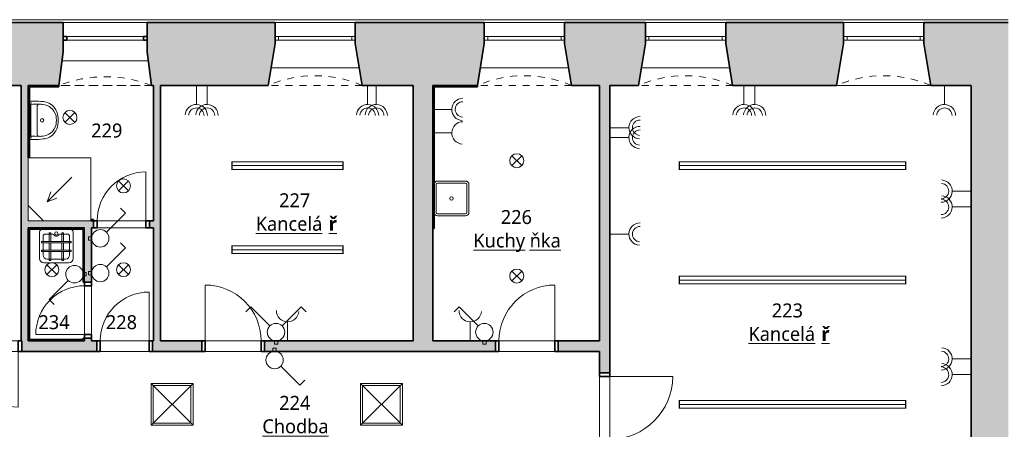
# Model space of a CAD drawing. Header units: metres. Extents: x -0.2 to 46.8, y -4.9 to 28.
# Tile 14 of 15: x 25.6 to 39.7, y 8.9 to 14.8. Entities that reach past the tile are written whole.
import ezdxf

# ---------------------------------------------------------------- set-up
doc = ezdxf.new("R2010")
doc.units = ezdxf.units.M
doc.linetypes.add('AV - Cerch_ 1 tecka 4mm', pattern=[0.006, 0.004, -0.001, 0, -0.001])
doc.layers.add('AV-MISTNOSTI', color=5, linetype='Continuous', lineweight=5, true_color=0x0000ff)
doc.layers.add('AV-TEXTY', color=5, linetype='Continuous', lineweight=13, true_color=0x0000ff)
for name, color, linetype, lineweight in [('AV-SRAFY', 7, 'Continuous', 35), ('AV-STAVBA', 7, 'Continuous', 18), ('AV-VYBAVENI', 7, 'Continuous', 18)]:
    doc.layers.add(name, color=color, linetype=linetype, lineweight=lineweight)
doc.styles.add('Trebuchet MS_B', font='trebuc.ttf', dxfattribs={"height": 0.2})

# ---------------------------------------------------------------- blocks, each defined once
blk = doc.blocks.new('DO_1-P_Ocel_ - 900x1970_150-987210-2NP')
at = {"layer": 'AV-STAVBA', "color": 254, "true_color": 0xcccccc}
for p, q in [((-0.45, 0.975), (-0.45, 0.075)), ((-0.45, 0.075), (0.45, 0.075)), ((-0.45, -0.075), (0.45, -0.075))]:
    blk.add_line(p, q, dxfattribs=at)
at = {"layer": 'AV-STAVBA', "color": 254, "linetype": 'AV - Cerch_ 1 tecka 4mm', "true_color": 0xcccccc}
for p, q in [((-0.5, 0.075), (0.5, 0.075)), ((-0.45, 0.075), (0.45, 0.075)), ((-0.5, -0.075), (0.5, -0.075)), ((-0.45, -0.075), (0.45, -0.075))]:
    blk.add_line(p, q, dxfattribs=at)
at = {"layer": 'AV-STAVBA', "color": 254, "lineweight": 35, "true_color": 0xcccccc}
for p, q in [((-0.45, 0.075), (-0.5, 0.075)), ((-0.5, 0.075), (-0.5, -0.075)), ((-0.45, -0.075), (-0.45, 0.075)), ((0.5, 0.075), (0.45, 0.075)), ((0.45, 0.075), (0.45, -0.075)), ((0.5, -0.075), (0.5, 0.075)), ((-0.5, -0.075), (-0.45, -0.075)), ((0.45, -0.075), (0.5, -0.075))]:
    blk.add_line(p, q, dxfattribs=at)
at = {"layer": 'AV-STAVBA', "color": 254, "true_color": 0xcccccc}
blk.add_arc((-0.45, 0.075), 0.9, 0, 90, dxfattribs=at)
blk = doc.blocks.new('DO_1-L_Ocel_ - 800x1970_150-925843-2NP')
at = {"layer": 'AV-STAVBA', "color": 254, "true_color": 0xcccccc}
for p, q in [((0.4, 0.875), (0.4, 0.075)), ((-0.4, 0.075), (0.4, 0.075)), ((-0.4, -0.075), (0.4, -0.075))]:
    blk.add_line(p, q, dxfattribs=at)
at = {"layer": 'AV-STAVBA', "color": 254, "linetype": 'AV - Cerch_ 1 tecka 4mm', "true_color": 0xcccccc}
for p, q in [((-0.45, 0.075), (0.45, 0.075)), ((-0.4, 0.075), (0.4, 0.075)), ((-0.45, -0.075), (0.45, -0.075)), ((-0.4, -0.075), (0.4, -0.075))]:
    blk.add_line(p, q, dxfattribs=at)
at = {"layer": 'AV-STAVBA', "color": 254, "lineweight": 35, "true_color": 0xcccccc}
for p, q in [((-0.4, 0.075), (-0.45, 0.075)), ((-0.45, 0.075), (-0.45, -0.075)), ((-0.4, -0.075), (-0.4, 0.075)), ((0.45, 0.075), (0.4, 0.075)), ((0.4, 0.075), (0.4, -0.075)), ((0.45, -0.075), (0.45, 0.075)), ((-0.45, -0.075), (-0.4, -0.075)), ((0.4, -0.075), (0.45, -0.075))]:
    blk.add_line(p, q, dxfattribs=at)
at = {"layer": 'AV-STAVBA', "color": 254, "true_color": 0xcccccc}
blk.add_arc((0.4, 0.075), 0.8, 90, 180, dxfattribs=at)
blk = doc.blocks.new('DO_1-L_Ocel_ - 700x1970_150-958473-2NP')
at = {"layer": 'AV-STAVBA', "color": 254, "true_color": 0xcccccc}
for p, q in [((0.35, 0.775), (0.35, 0.075)), ((-0.35, 0.075), (0.35, 0.075)), ((-0.35, -0.075), (0.35, -0.075))]:
    blk.add_line(p, q, dxfattribs=at)
at = {"layer": 'AV-STAVBA', "color": 254, "linetype": 'AV - Cerch_ 1 tecka 4mm', "true_color": 0xcccccc}
for p, q in [((-0.4, 0.075), (0.4, 0.075)), ((-0.35, 0.075), (0.35, 0.075)), ((-0.4, -0.075), (0.4, -0.075)), ((-0.35, -0.075), (0.35, -0.075))]:
    blk.add_line(p, q, dxfattribs=at)
at = {"layer": 'AV-STAVBA', "color": 254, "lineweight": 35, "true_color": 0xcccccc}
for p, q in [((-0.35, 0.075), (-0.4, 0.075)), ((-0.4, 0.075), (-0.4, -0.075)), ((-0.35, -0.075), (-0.35, 0.075)), ((0.4, 0.075), (0.35, 0.075)), ((0.35, 0.075), (0.35, -0.075)), ((0.4, -0.075), (0.4, 0.075)), ((-0.4, -0.075), (-0.35, -0.075)), ((0.35, -0.075), (0.4, -0.075))]:
    blk.add_line(p, q, dxfattribs=at)
at = {"layer": 'AV-STAVBA', "color": 254, "true_color": 0xcccccc}
blk.add_arc((0.35, 0.075), 0.7, 90, 180, dxfattribs=at)
blk = doc.blocks.new('DO_1-L_Ocel_ - 700x1970_100-947950-2NP')
at = {"layer": 'AV-STAVBA', "color": 254, "true_color": 0xcccccc}
for p, q in [((0.35, 0.75), (0.35, 0.05)), ((-0.35, 0.05), (0.35, 0.05)), ((-0.35, -0.05), (0.35, -0.05))]:
    blk.add_line(p, q, dxfattribs=at)
at = {"layer": 'AV-STAVBA', "color": 254, "linetype": 'AV - Cerch_ 1 tecka 4mm', "true_color": 0xcccccc}
for p, q in [((-0.4, 0.05), (0.4, 0.05)), ((-0.35, 0.05), (0.35, 0.05)), ((-0.4, -0.05), (0.4, -0.05)), ((-0.35, -0.05), (0.35, -0.05))]:
    blk.add_line(p, q, dxfattribs=at)
at = {"layer": 'AV-STAVBA', "color": 254, "lineweight": 35, "true_color": 0xcccccc}
for p, q in [((-0.35, 0.05), (-0.4, 0.05)), ((-0.4, 0.05), (-0.4, -0.05)), ((-0.35, -0.05), (-0.35, 0.05)), ((0.4, 0.05), (0.35, 0.05)), ((0.35, 0.05), (0.35, -0.05)), ((0.4, -0.05), (0.4, 0.05)), ((-0.4, -0.05), (-0.35, -0.05)), ((0.35, -0.05), (0.4, -0.05))]:
    blk.add_line(p, q, dxfattribs=at)
at = {"layer": 'AV-STAVBA', "color": 254, "true_color": 0xcccccc}
blk.add_arc((0.35, 0.05), 0.7, 90, 180, dxfattribs=at)
blk = doc.blocks.new('DO_1-P_Ocel_ - 700x1970_100-947632-2NP')
at = {"layer": 'AV-STAVBA', "color": 254, "true_color": 0xcccccc}
for p, q in [((-0.35, 0.75), (-0.35, 0.05)), ((-0.35, 0.05), (0.35, 0.05)), ((-0.35, -0.05), (0.35, -0.05))]:
    blk.add_line(p, q, dxfattribs=at)
at = {"layer": 'AV-STAVBA', "color": 254, "linetype": 'AV - Cerch_ 1 tecka 4mm', "true_color": 0xcccccc}
for p, q in [((-0.4, 0.05), (0.4, 0.05)), ((-0.35, 0.05), (0.35, 0.05)), ((-0.4, -0.05), (0.4, -0.05)), ((-0.35, -0.05), (0.35, -0.05))]:
    blk.add_line(p, q, dxfattribs=at)
at = {"layer": 'AV-STAVBA', "color": 254, "lineweight": 35, "true_color": 0xcccccc}
for p, q in [((-0.35, 0.05), (-0.4, 0.05)), ((-0.4, 0.05), (-0.4, -0.05)), ((-0.35, -0.05), (-0.35, 0.05)), ((0.4, 0.05), (0.35, 0.05)), ((0.35, 0.05), (0.35, -0.05)), ((0.4, -0.05), (0.4, 0.05)), ((-0.4, -0.05), (-0.35, -0.05)), ((0.35, -0.05), (0.4, -0.05))]:
    blk.add_line(p, q, dxfattribs=at)
at = {"layer": 'AV-STAVBA', "color": 254, "true_color": 0xcccccc}
blk.add_arc((-0.35, 0.05), 0.7, 0, 90, dxfattribs=at)
blk = doc.blocks.new('DO_1-P_Ocel_ - 800x1970_150-917843-2NP')
at = {"layer": 'AV-STAVBA', "color": 254, "true_color": 0xcccccc}
for p, q in [((-0.4, 0.875), (-0.4, 0.075)), ((-0.4, 0.075), (0.4, 0.075)), ((-0.4, -0.075), (0.4, -0.075))]:
    blk.add_line(p, q, dxfattribs=at)
at = {"layer": 'AV-STAVBA', "color": 254, "linetype": 'AV - Cerch_ 1 tecka 4mm', "true_color": 0xcccccc}
for p, q in [((-0.45, 0.075), (0.45, 0.075)), ((-0.4, 0.075), (0.4, 0.075)), ((-0.45, -0.075), (0.45, -0.075)), ((-0.4, -0.075), (0.4, -0.075))]:
    blk.add_line(p, q, dxfattribs=at)
at = {"layer": 'AV-STAVBA', "color": 254, "lineweight": 35, "true_color": 0xcccccc}
for p, q in [((-0.4, 0.075), (-0.45, 0.075)), ((-0.45, 0.075), (-0.45, -0.075)), ((-0.4, -0.075), (-0.4, 0.075)), ((0.45, 0.075), (0.4, 0.075)), ((0.4, 0.075), (0.4, -0.075)), ((0.45, -0.075), (0.45, 0.075)), ((-0.45, -0.075), (-0.4, -0.075)), ((0.4, -0.075), (0.45, -0.075))]:
    blk.add_line(p, q, dxfattribs=at)
at = {"layer": 'AV-STAVBA', "color": 254, "true_color": 0xcccccc}
for start, end in [(51.6776, 90), (0, 35.1885)]:
    blk.add_arc((-0.4, 0.075), 0.8, start, end, dxfattribs=at)
blk = doc.blocks.new('DO_1-P_Ocel_ - 800x1970_150-V2-2NP')
at = {"layer": 'AV-STAVBA', "color": 254, "true_color": 0xcccccc}
for p, q in [((-0.4, 0.875), (-0.4, 0.075)), ((-0.4, 0.075), (0.4, 0.075)), ((-0.4, -0.075), (0.4, -0.075))]:
    blk.add_line(p, q, dxfattribs=at)
at = {"layer": 'AV-STAVBA', "color": 254, "linetype": 'AV - Cerch_ 1 tecka 4mm', "true_color": 0xcccccc}
for p, q in [((-0.45, 0.075), (0.45, 0.075)), ((-0.4, 0.075), (0.4, 0.075)), ((-0.45, -0.075), (0.45, -0.075)), ((-0.4, -0.075), (0.4, -0.075))]:
    blk.add_line(p, q, dxfattribs=at)
at = {"layer": 'AV-STAVBA', "color": 254, "lineweight": 35, "true_color": 0xcccccc}
for p, q in [((-0.4, 0.075), (-0.45, 0.075)), ((-0.45, 0.075), (-0.45, -0.075)), ((-0.4, -0.075), (-0.4, 0.075)), ((0.45, 0.075), (0.4, 0.075)), ((0.4, 0.075), (0.4, -0.075)), ((0.45, -0.075), (0.45, 0.075)), ((-0.45, -0.075), (-0.4, -0.075)), ((0.4, -0.075), (0.45, -0.075))]:
    blk.add_line(p, q, dxfattribs=at)
at = {"layer": 'AV-STAVBA', "color": 254, "true_color": 0xcccccc}
blk.add_arc((-0.4, 0.075), 0.8, 0, 90, dxfattribs=at)
blk = doc.blocks.new('WI_2-2_bez středního sloupku_s příčlemi - 1150x2400-1162495-2NP')
at = {"layer": 'AV-STAVBA', "color": 254, "true_color": 0xcccccc}
for p, q in [((-0.575, 0.2), (-0.575, 0.25)), ((-0.575, 0.25), (0.575, 0.25)), ((-0.575, 0.2), (0.575, 0.2)), ((-0.525, 0.2), (-0.525, 0.25)), ((0.525, 0.2), (0.525, 0.25)), ((0.575, 0.2), (0.575, 0.25))]:
    blk.add_line(p, q, dxfattribs=at)
blk = doc.blocks.new('GM_Nika_zkosené ostění - v900-1163113-2NP')
at = {"layer": 'AV-STAVBA', "color": 254, "linetype": 'AV - Cerch_ 1 tecka 4mm', "lineweight": 13, "true_color": 0xcccccc}
blk.add_line((-0.55, 0.45), (0.8, 0.45), dxfattribs=at)
blk = doc.blocks.new('GM_Nika se zkoseným ostěním a klenutým nadpražím - 1150x2500_600-1162731-2NP')
at = {"layer": 'AV-STAVBA', "color": 254, "linetype": 'AV - Cerch_ 1 tecka 4mm', "lineweight": 13, "true_color": 0xcccccc}
for p, q in [((0.575, 0.45), (-0.575, 0.45)), ((0.675, -0.45), (-0.675, -0.45))]:
    blk.add_line(p, q, dxfattribs=at)
blk.add_arc((0, -2.014), 1.703, 66.651, 113.349, dxfattribs=at)
blk = doc.blocks.new('WI_2_bez středního sloupku_s příčlí - 1150x1200-1170536-2NP')
at = {"layer": 'AV-STAVBA', "color": 254, "linetype": 'AV - Cerch_ 1 tecka 4mm', "lineweight": 13, "true_color": 0xcccccc}
for p, q in [((1.73, 0.45), (0.53, 0.45)), ((1.73, -0.45), (0.53, -0.45))]:
    blk.add_line(p, q, dxfattribs=at)
at = {"layer": 'AV-STAVBA', "color": 254, "lineweight": 35, "true_color": 0xcccccc}
for p, q in [((0.53, -0.25), (0.53, -0.2)), ((0.53, -0.2), (0.58, -0.2)), ((0.58, -0.25), (0.53, -0.25)), ((0.58, -0.2), (0.58, -0.25)), ((1.68, -0.25), (1.68, -0.2)), ((1.68, -0.2), (1.73, -0.2)), ((1.73, -0.25), (1.68, -0.25)), ((1.73, -0.2), (1.73, -0.25))]:
    blk.add_line(p, q, dxfattribs=at)
at = {"layer": 'AV-STAVBA', "color": 254, "true_color": 0xcccccc}
for p, q in [((0.53, -0.2), (0.53, -0.25)), ((0.53, -0.2), (1.73, -0.2)), ((0.53, -0.25), (1.73, -0.25)), ((1.68, -0.2), (0.58, -0.2)), ((0.58, -0.2), (0.58, -0.25)), ((0.58, -0.25), (1.68, -0.25)), ((1.68, -0.2), (1.68, -0.25)), ((1.73, -0.2), (1.73, -0.25))]:
    blk.add_line(p, q, dxfattribs=at)
blk = doc.blocks.new('GM_Nika se zkoseným ostěním a klenutým nadpražím - 1200x1320_480-1170710-2NP')
at = {"layer": 'AV-STAVBA', "color": 254, "linetype": 'AV - Cerch_ 1 tecka 4mm', "lineweight": 13, "true_color": 0xcccccc}
for p, q in [((0.6, 0.45), (-0.6, 0.45)), ((0.665, -0.45), (-0.665, -0.45))]:
    blk.add_line(p, q, dxfattribs=at)
blk.add_arc((0, -2.176), 1.85, 68.933, 111.067, dxfattribs=at)
blk = doc.blocks.new('GM_Nika_zkosené ostění - v2120-1171532-2NP')
at = {"layer": 'AV-STAVBA', "color": 254, "linetype": 'AV - Cerch_ 1 tecka 4mm', "lineweight": 13, "true_color": 0xcccccc}
blk.add_line((-0.54, 0.45), (0.79, 0.45), dxfattribs=at)
blk = doc.blocks.new('Koncepční Výlevka - 480x480-1479807-2NP')
at = {"layer": 'AV-VYBAVENI', "color": 254, "true_color": 0xcccccc}
for p, q in [((-0.115, 0.05), (-0.115, 0.43)), ((-0.055, 0.49), (0.305, 0.49)), ((-0.005, 0.44), (0.255, 0.44)), ((0.021, 0.459), (0.044, 0.459)), ((0.021, 0.33), (0.021, 0.459)), ((0.044, 0.459), (0.044, 0.33)), ((0.204, 0.459), (0.227, 0.459)), ((0.204, 0.33), (0.204, 0.459)), ((0.227, 0.459), (0.227, 0.33)), ((0.365, 0.43), (0.365, 0.05)), ((-0.087, 0.33), (0.337, 0.33)), ((-0.087, 0.309), (-0.087, 0.33)), ((0.337, 0.309), (-0.087, 0.309)), ((-0.065, 0.11), (-0.065, 0.38)), ((0.021, 0.206), (0.021, 0.309)), ((0.044, 0.309), (0.044, 0.206)), ((0.204, 0.206), (0.204, 0.309)), ((0.227, 0.309), (0.227, 0.206)), ((0.315, 0.38), (0.315, 0.206)), ((0.337, 0.33), (0.337, 0.309)), ((-0.087, 0.206), (0.337, 0.206)), ((-0.087, 0.185), (-0.087, 0.206)), ((0.337, 0.185), (-0.087, 0.185)), ((0.021, 0.06), (0.021, 0.185)), ((0.044, 0.185), (0.044, 0.06)), ((0.204, 0.06), (0.204, 0.185)), ((0.227, 0.185), (0.227, 0.06)), ((0.315, 0.185), (0.315, 0.11)), ((0.337, 0.206), (0.337, 0.185)), ((-0.035, 0.08), (0.075, 0.08)), ((0.044, 0.06), (0.021, 0.06)), ((0.075, 0.08), (0.085, 0.086)), ((0.165, 0.086), (0.175, 0.08)), ((0.175, 0.08), (0.285, 0.08)), ((0.227, 0.06), (0.204, 0.06))]:
    blk.add_line(p, q, dxfattribs=at)
blk.add_circle((0.125, 0.071), 0.0234, dxfattribs=at)
for centre, radius, start, end in [((-0.055, 0.43), 0.06, 90, 179.8089), ((-0.005, 0.38), 0.06, 90, 179.8704), ((0.255, 0.38), 0.06, 0.0969, 89.8146), ((0.305, 0.43), 0.06, 0, 89.814), ((-0.075, 0.05), 0.04, 180, 270), ((-0.035, 0.11), 0.03, 180, 270.0785), ((0.125, 0.066), 0.0453, 26.8261, 153.1739), ((0.285, 0.11), 0.03, 270, 0.1474), ((0.325, 0.05), 0.04, 270, 0.2341)]:
    blk.add_arc(centre, radius, start, end, dxfattribs=at)
blk = doc.blocks.new('PF_Koncepční sprchový kout - vpusť rohová-1490966-2NP')
at = {"layer": 'AV-VYBAVENI', "color": 254, "true_color": 0xcccccc}
for p, q in [((-0.405, 0), (-0.405, -0.9)), ((0.495, -0.9), (0.495, 0)), ((0.495, 0), (-0.405, 0)), ((0.495, -0.22), (0.275, 0)), ((0.221, -0.273), (-0.132, -0.627)), ((0.221, -0.273), (0.081, -0.325)), ((0.221, -0.273), (0.17, -0.414)), ((-0.405, -0.9), (0.495, -0.9))]:
    blk.add_line(p, q, dxfattribs=at)
blk = doc.blocks.new('Koncepční umyvadlo - 550x400-1470811-2NP')
at = {"layer": 'AV-VYBAVENI', "color": 254, "true_color": 0xcccccc}
for p, q in [((-0.15, 0.07), (-0.15, 0.01)), ((-0.13, 0.034), (-0.103, 0.03)), ((-0.103, 0.03), (0.353, 0.03)), ((-0.075, 0.12), (0.125, 0.12)), ((0.125, 0.12), (0.325, 0.12)), ((0.353, 0.03), (0.38, 0.034)), ((0.4, 0.01), (0.4, 0.07))]:
    blk.add_line(p, q, dxfattribs=at)
blk.add_circle((0.125, 0.191), 0.025, dxfattribs=at)
for centre, radius, start, end in [((0.086, 0.187), 0.23, 126.9872, 174.6397), ((0.114, 0.182), 0.216, 143.7612, 174.2094), ((0.111, 0.183), 0.213, 102.9464, 143.5152), ((0.087, 0.189), 0.229, 95.9722, 127.4241), ((0.125, 0.021), 0.401, 81.122, 98.878), ((0.125, -0.005), 0.401, 81.122, 98.878), ((0.163, 0.189), 0.229, 52.5759, 84.0278), ((0.139, 0.183), 0.213, 36.4848, 77.0536), ((0.164, 0.187), 0.23, 5.3603, 53.0128), ((0.136, 0.182), 0.216, 5.7906, 36.2388), ((1.373, 0.063), 1.523, 174.4928, 179.7382), ((0.092, 0.162), 0.197, 167.8887, 183.5287), ((-0.075, 0.15), 0.03, 180, 270), ((1.218, 0.115), 1.323, 178.4771, 183.6753), ((0.325, 0.15), 0.03, 270, 360), ((0.158, 0.162), 0.197, 356.4713, 12.1113), ((-0.966, 0.115), 1.321, 356.3208, 1.5269), ((-1.123, 0.063), 1.523, 0.2618, 5.5072)]:
    blk.add_arc(centre, radius, start, end, dxfattribs=at)
blk = doc.blocks.new('Koncepční dřez - Dřez-V3-2NP')
at = {"layer": 'AV-VYBAVENI', "color": 254, "true_color": 0xcccccc}
for p, q in [((-0.22, 0.2), (-0.22, -0.2)), ((-0.2, 0.25), (0.2, 0.25)), ((0.2, 0.22), (-0.2, 0.22)), ((0.22, -0.2), (0.22, 0.2)), ((0.25, 0.2), (0.25, -0.2)), ((-0.2, -0.22), (0.2, -0.22)), ((-0.2, -0.25), (0.2, -0.25))]:
    blk.add_line(p, q, dxfattribs=at)
blk.add_circle((0, 0), 0.025, dxfattribs=at)
for centre, radius, start, end in [((-0.2, 0.2), 0.05, 90, 180), ((-0.2, 0.2), 0.02, 90, 180), ((0.2, 0.2), 0.05, 360, 90), ((0.2, 0.2), 0.02, 360, 90), ((-0.2, -0.2), 0.05, 180, 270), ((-0.2, -0.2), 0.02, 180, 270), ((0.2, -0.2), 0.02, 270, 360), ((0.2, -0.2), 0.05, 270, 360)]:
    blk.add_arc(centre, radius, start, end, dxfattribs=at)
blk = doc.blocks.new('Řísma 2NP_ vnitroblok - Řísma 2NP_ vnitroblok-1646675-2NP')
at = {"layer": 'AV-STAVBA', "color": 254, "true_color": 0xcccccc}
blk.add_line((25.235, 14.789), (39.765, 14.789), dxfattribs=at)
blk = doc.blocks.new('D0089 - 1514 - OÚPSŘ_Benešova_rvt-1-2NP')
at = {"layer": 'AV-SRAFY', "lineweight": 5, "true_color": 0xcccccc}
h = blk.add_hatch(color=254, dxfattribs=at)
h.paths.add_polyline_path([(31.515, 13.848), (32.155, 13.848), (32.255, 14.448), (32.255, 14.748), (30.405, 14.748), (30.405, 14.448), (30.505, 13.848), (31.235, 13.848)])
h.paths.add_polyline_path([(24.985, 13.848), (25.715, 13.848), (25.715, 14.748), (24.845, 14.748), (24.845, 13.848)])
h.paths.add_polyline_path([(39.235, 13.848), (39.235, 14.748), (38.555, 14.748), (38.555, 14.448), (38.655, 13.848)])
h.paths.add_polyline_path([(34.055, 13.848), (34.465, 13.848), (34.565, 14.448), (34.565, 14.748), (33.405, 14.748), (33.405, 14.448), (33.505, 13.848), (33.905, 13.848)])
h.paths.add_polyline_path([(35.815, 13.848), (37.305, 13.848), (37.405, 14.448), (37.405, 14.748), (35.715, 14.748), (35.715, 14.448)])
h.paths.add_polyline_path([(24.115, 13.848), (24.395, 13.848), (24.395, 14.748), (24.065, 14.748), (24.065, 13.848), (24.088, 13.848)])
h.paths.add_polyline_path([(27.515, 13.848), (29.155, 13.848), (29.255, 14.448), (29.255, 14.748), (27.515, 14.748), (27.515, 14.328)])
h = blk.add_hatch(color=254, dxfattribs=at)
h.paths.add_polyline_path([(25.715, 13.848), (26.155, 13.848), (26.22, 14.328), (26.22, 14.748), (25.715, 14.748), (25.715, 14.136)])
h.paths.add_polyline_path([(27.485, 13.848), (27.515, 13.848), (27.515, 14.748), (27.42, 14.748), (27.42, 14.328)])
at = {"layer": 'AV-SRAFY', "lineweight": 18, "true_color": 0xcccccc}
for points in [[(39.337, 0.828), (39.765, 0.828), (39.765, 14.748), (39.235, 14.748), (39.235, 0.828)], [(31.515, 10.188), (31.515, 13.848), (31.235, 13.848), (31.235, 10.188)], [(31.535, 13.828), (32.155, 13.828), (32.155, 13.848), (31.515, 13.848), (31.515, 13.828)], [(31.515, 11.798), (31.535, 11.798), (31.535, 13.828), (31.515, 13.828), (31.515, 12.692)], [(25.735, 12.808), (25.735, 12.868), (25.715, 12.868), (25.715, 12.808)], [(26.655, 11.908), (26.655, 11.928), (26.615, 11.928), (26.615, 11.908)], [(25.715, 10.188), (25.735, 10.188), (25.735, 11.808), (25.715, 11.808), (25.715, 11.248)], [(25.735, 11.788), (26.505, 11.788), (26.505, 11.808), (25.735, 11.808)], [(26.525, 10.188), (26.525, 10.208), (25.735, 10.208), (25.735, 10.188), (26.121, 10.188)]]:
    blk.add_hatch(color=254, dxfattribs=at).paths.add_polyline_path(points)
at = {"layer": 'AV-SRAFY', "lineweight": 5, "true_color": 0xcccccc}
for points in [[(25.715, 10.188), (25.715, 13.848), (25.615, 13.848), (25.615, 10.188), (25.625, 10.188)], [(25.735, 12.868), (25.735, 13.848), (25.715, 13.848), (25.715, 12.868)], [(26.121, 13.828), (26.155, 13.828), (26.155, 13.848), (25.735, 13.848), (25.735, 13.828)], [(27.615, 10.188), (27.615, 13.848), (27.515, 13.848), (27.515, 10.188)]]:
    blk.add_hatch(color=254, dxfattribs=at).paths.add_polyline_path(points)
at = {"layer": 'AV-SRAFY', "lineweight": 18, "true_color": 0xcccccc}
h = blk.add_hatch(color=254, dxfattribs=at)
h.paths.add_polyline_path([(34.055, 8.378), (34.055, 8.728), (33.905, 8.728), (33.905, 8.378)])
h.paths.add_polyline_path([(33.905, 9.728), (34.055, 9.728), (34.055, 13.848), (33.905, 13.848), (33.905, 9.803)])
h = blk.add_hatch(color=254, dxfattribs=at)
h.paths.add_polyline_path([(26.615, 11.808), (26.655, 11.808), (26.655, 11.908), (25.715, 11.908), (25.715, 11.808), (26.525, 11.808)])
h.paths.add_polyline_path([(27.515, 11.808), (27.515, 11.908), (27.455, 11.908), (27.455, 11.808)])
h = blk.add_hatch(color=254, dxfattribs=at)
h.paths.add_polyline_path([(26.525, 10.208), (26.525, 10.228), (26.505, 10.228), (26.505, 10.208)])
h.paths.add_polyline_path([(26.505, 11.028), (26.525, 11.028), (26.525, 11.808), (26.505, 11.808), (26.505, 11.248)])
h = blk.add_hatch(color=254, dxfattribs=at)
h.paths.add_polyline_path([(26.525, 10.188), (26.625, 10.188), (26.625, 10.228), (26.525, 10.228), (26.525, 10.208)])
h.paths.add_polyline_path([(26.525, 11.028), (26.625, 11.028), (26.625, 11.808), (26.525, 11.808), (26.525, 11.248)])
h = blk.add_hatch(color=254, dxfattribs=at)
h.paths.add_polyline_path([(33.905, 10.038), (33.905, 10.188), (33.315, 10.188), (33.315, 10.038)])
h.paths.add_polyline_path([(32.415, 10.038), (32.415, 10.188), (29.105, 10.188), (29.105, 10.038), (32.221, 10.038)])
h.paths.add_polyline_path([(25.625, 10.038), (26.7, 10.038), (26.7, 10.188), (25.625, 10.188)])
h.paths.add_polyline_path([(24.725, 10.038), (24.725, 10.188), (22.875, 10.188), (22.875, 10.038), (24.088, 10.038)])
h.paths.add_polyline_path([(27.5, 10.038), (28.205, 10.038), (28.205, 10.188), (27.5, 10.188)])
at = {"layer": 'AV-STAVBA', "color": 254, "lineweight": 35, "true_color": 0xcccccc}
for p, q in [((24.845, 14.748), (25.715, 14.748)), ((26.22, 14.748), (25.715, 14.748)), ((26.22, 14.548), (26.22, 14.748)), ((27.42, 14.748), (27.515, 14.748)), ((27.42, 14.548), (27.42, 14.748)), ((29.255, 14.748), (27.515, 14.748)), ((29.255, 14.448), (29.255, 14.748)), ((32.255, 14.748), (30.405, 14.748)), ((30.405, 14.448), (30.405, 14.748)), ((32.255, 14.448), (32.255, 14.748)), ((33.405, 14.748), (34.565, 14.748)), ((33.405, 14.448), (33.405, 14.748)), ((34.565, 14.448), (34.565, 14.748)), ((37.405, 14.748), (35.715, 14.748)), ((35.715, 14.448), (35.715, 14.748)), ((37.405, 14.448), (37.405, 14.748)), ((38.555, 14.748), (39.235, 14.748)), ((38.555, 14.448), (38.555, 14.748)), ((39.765, 14.748), (39.235, 14.748)), ((26.22, 14.328), (26.22, 14.498)), ((27.42, 14.328), (27.42, 14.498)), ((29.155, 13.848), (29.255, 14.448)), ((30.505, 13.848), (30.405, 14.448)), ((32.155, 13.848), (32.255, 14.448)), ((33.505, 13.848), (33.405, 14.448)), ((34.465, 13.848), (34.565, 14.448)), ((35.815, 13.848), (35.715, 14.448)), ((37.305, 13.848), (37.405, 14.448)), ((38.655, 13.848), (38.555, 14.448)), ((26.155, 13.848), (26.22, 14.328)), ((27.485, 13.848), (27.42, 14.328)), ((24.985, 13.848), (25.615, 13.848)), ((25.615, 10.188), (25.615, 13.848)), ((25.715, 13.848), (25.715, 12.808)), ((26.155, 13.848), (25.715, 13.848)), ((25.715, 12.868), (25.715, 13.848)), ((26.155, 13.828), (26.155, 13.848)), ((27.485, 13.848), (27.515, 13.848)), ((27.515, 11.908), (27.515, 13.848)), ((27.615, 13.848), (27.615, 10.188)), ((29.155, 13.848), (27.615, 13.848)), ((30.505, 13.848), (31.235, 13.848)), ((31.235, 13.848), (31.235, 10.188)), ((31.515, 10.188), (31.515, 13.848)), ((31.515, 13.848), (32.155, 13.848)), ((32.155, 13.848), (31.515, 13.848)), ((31.515, 13.848), (31.515, 13.828)), ((32.155, 13.828), (32.155, 13.848)), ((33.505, 13.848), (33.905, 13.848)), ((33.905, 13.848), (33.905, 10.188)), ((34.055, 9.728), (34.055, 13.848)), ((34.055, 13.848), (34.465, 13.848)), ((35.815, 13.848), (37.305, 13.848)), ((39.235, 13.848), (38.655, 13.848)), ((39.235, 13.848), (39.235, 8.378)), ((25.735, 13.828), (25.735, 12.868)), ((26.155, 13.828), (25.735, 13.828)), ((31.515, 13.828), (31.515, 11.798)), ((31.535, 13.828), (32.155, 13.828)), ((31.535, 11.798), (31.535, 13.828)), ((25.715, 12.868), (25.715, 12.808)), ((25.735, 12.808), (25.735, 12.868)), ((26.655, 11.928), (26.615, 11.928)), ((26.655, 11.908), (26.615, 11.908)), ((26.615, 11.908), (26.655, 11.908)), ((26.655, 11.908), (26.655, 11.928)), ((26.655, 11.808), (26.655, 11.908)), ((27.515, 11.908), (27.455, 11.908)), ((27.455, 11.908), (27.455, 11.808)), ((25.715, 11.808), (25.715, 10.188)), ((25.715, 11.808), (26.525, 11.808)), ((25.735, 11.808), (25.715, 11.808)), ((25.715, 11.808), (25.715, 10.188)), ((26.505, 11.808), (25.735, 11.808)), ((25.735, 10.208), (25.735, 11.788)), ((25.735, 11.788), (26.505, 11.788)), ((26.525, 11.808), (26.505, 11.808)), ((26.505, 11.788), (26.505, 11.028)), ((26.625, 11.808), (26.655, 11.808)), ((26.625, 11.028), (26.625, 11.808)), ((27.455, 11.808), (27.515, 11.808)), ((27.515, 10.188), (27.515, 11.808)), ((31.515, 11.798), (31.535, 11.798)), ((26.505, 11.028), (26.525, 11.028)), ((26.525, 11.028), (26.625, 11.028)), ((25.625, 10.188), (25.615, 10.188)), ((25.625, 10.188), (25.625, 10.038)), ((26.525, 10.188), (25.715, 10.188)), ((25.715, 10.188), (25.735, 10.188)), ((26.505, 10.208), (25.735, 10.208)), ((25.735, 10.188), (26.525, 10.188)), ((26.505, 10.228), (26.505, 10.208)), ((26.525, 10.228), (26.505, 10.228)), ((26.625, 10.228), (26.525, 10.228)), ((26.525, 10.208), (26.525, 10.188)), ((26.525, 10.188), (26.525, 10.208)), ((26.625, 10.188), (26.625, 10.228)), ((26.7, 10.188), (26.625, 10.188)), ((26.7, 10.038), (26.7, 10.188)), ((27.515, 10.188), (27.5, 10.188)), ((27.5, 10.188), (27.5, 10.038)), ((28.205, 10.188), (27.615, 10.188)), ((28.205, 10.038), (28.205, 10.188)), ((31.235, 10.188), (29.105, 10.188)), ((29.105, 10.188), (29.105, 10.038)), ((32.415, 10.188), (31.515, 10.188)), ((32.415, 10.038), (32.415, 10.188)), ((33.905, 10.188), (33.315, 10.188)), ((33.315, 10.188), (33.315, 10.038)), ((25.625, 10.038), (26.7, 10.038)), ((27.5, 10.038), (28.205, 10.038)), ((29.105, 10.038), (32.415, 10.038)), ((33.315, 10.038), (33.905, 10.038)), ((33.905, 10.038), (33.905, 9.728)), ((33.905, 9.728), (34.055, 9.728))]:
    blk.add_line(p, q, dxfattribs=at)
at = {"layer": 'AV-STAVBA', "color": 254, "true_color": 0xcccccc}
for p, q in [((26.22, 14.748), (27.42, 14.748)), ((29.255, 14.748), (30.405, 14.748)), ((32.255, 14.748), (33.405, 14.748)), ((34.565, 14.748), (35.715, 14.748)), ((37.405, 14.748), (38.555, 14.748)), ((26.202, 14.198), (27.437, 14.198)), ((30.463, 14.098), (29.196, 14.098)), ((33.463, 14.098), (32.196, 14.098)), ((35.773, 14.098), (34.506, 14.098)), ((38.655, 13.848), (37.305, 13.848)), ((26.705, 11.908), (27.405, 11.908)), ((26.525, 11.808), (26.525, 11.028)), ((26.525, 11.028), (26.525, 11.808)), ((27.405, 11.808), (26.705, 11.808)), ((26.525, 10.278), (26.525, 10.978)), ((26.625, 10.978), (26.625, 10.278)), ((26.525, 10.228), (26.525, 10.208)), ((26.525, 10.208), (26.525, 10.228)), ((26.75, 10.188), (27.45, 10.188)), ((28.255, 10.188), (29.055, 10.188)), ((32.465, 10.188), (33.265, 10.188)), ((27.45, 10.038), (26.75, 10.038)), ((29.055, 10.038), (28.255, 10.038)), ((33.265, 10.038), (32.465, 10.038)), ((33.905, 8.778), (33.905, 9.678)), ((34.055, 9.678), (34.055, 8.778))]:
    blk.add_line(p, q, dxfattribs=at)
at = {"layer": 'AV-STAVBA', "color": 254, "lineweight": 18, "true_color": 0xcccccc}
for name, p in [('Řísma 2NP_ vnitroblok - Řísma 2NP_ vnitroblok-1646675-2NP', (0, 0)), ('GM_Nika se zkoseným ostěním a klenutým nadpražím - 1200x1320_480-1170710-2NP', (26.82, 14.298)), ('GM_Nika se zkoseným ostěním a klenutým nadpražím - 1150x2500_600-1162731-2NP', (29.83, 14.298)), ('GM_Nika se zkoseným ostěním a klenutým nadpražím - 1150x2500_600-1162731-2NP', (32.83, 14.298)), ('GM_Nika se zkoseným ostěním a klenutým nadpražím - 1150x2500_600-1162731-2NP', (35.14, 14.298)), ('GM_Nika se zkoseným ostěním a klenutým nadpražím - 1150x2500_600-1162731-2NP', (37.98, 14.298)), ('WI_2-2_bez středního sloupku_s příčlemi - 1150x2400-1162495-2NP', (29.83, 14.298)), ('WI_2-2_bez středního sloupku_s příčlemi - 1150x2400-1162495-2NP', (32.83, 14.298)), ('WI_2-2_bez středního sloupku_s příčlemi - 1150x2400-1162495-2NP', (35.14, 14.298)), ('WI_2-2_bez středního sloupku_s příčlemi - 1150x2400-1162495-2NP', (37.98, 14.298)), ('DO_1-L_Ocel_ - 700x1970_100-947950-2NP', (27.055, 11.858)), ('DO_1-L_Ocel_ - 700x1970_150-958473-2NP', (27.1, 10.113)), ('DO_1-P_Ocel_ - 800x1970_150-V2-2NP', (28.655, 10.113)), ('DO_1-L_Ocel_ - 800x1970_150-925843-2NP', (32.865, 10.113))]:
    blk.add_blockref(name, p, dxfattribs=at)
for name, p, rotation in [('WI_2_bez středního sloupku_s příčlí - 1150x1200-1170536-2NP', (27.95, 14.298), 180), ('GM_Nika_zkosené ostění - v2120-1171532-2NP', (26.945, 14.298), 180), ('GM_Nika_zkosené ostění - v900-1163113-2NP', (29.955, 14.298), 180), ('GM_Nika_zkosené ostění - v900-1163113-2NP', (32.955, 14.298), 180), ('GM_Nika_zkosené ostění - v900-1163113-2NP', (35.265, 14.298), 180), ('DO_1-P_Ocel_ - 700x1970_100-947632-2NP', (26.575, 10.628), 89.99999999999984), ('DO_1-P_Ocel_ - 800x1970_150-917843-2NP', (25.175, 10.113), 180), ('DO_1-P_Ocel_ - 900x1970_150-987210-2NP', (33.98, 9.228), 269.9999999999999)]:
    blk.add_blockref(name, p, dxfattribs=dict(at, rotation=rotation))
at = {"layer": 'AV-VYBAVENI', "color": 254, "lineweight": 18, "true_color": 0xcccccc}
for name, p, rotation in [('Koncepční umyvadlo - 550x400-1470811-2NP', (25.725, 13.473), 270), ('PF_Koncepční sprchový kout - vpusť rohová-1490966-2NP', (26.21, 11.908), 180), ('Koncepční Výlevka - 480x480-1479807-2NP', (26.245, 11.798), 180)]:
    blk.add_blockref(name, p, dxfattribs=dict(at, rotation=rotation))
blk.add_blockref('Koncepční dřez - Dřez-V3-2NP', (31.785, 12.228), dxfattribs=at)
blk = doc.blocks.new('EF_Vypínač - Jednoklapka-835338-2NP')
at = {"layer": 'AV-STAVBA'}
for p, q in [((1.91, 25.019), (1.91, 25.099)), ((1.91, 25.099), (1.915, 25.099)), ((1.91, 25.089), (1.91, 25.029)), ((1.91, 25.029), (1.91, 25.089)), ((1.915, 25.019), (1.91, 25.019)), ((1.915, 25.099), (1.915, 25.019)), ((1.915, 25.083), (1.96, 25.083)), ((1.96, 25.035), (1.915, 25.035)), ((1.96, 25.083), (1.96, 25.035))]:
    blk.add_line(p, q, dxfattribs=at)
blk = doc.blocks.new('EF_Zásuvka - Dvojzásuvka-840806-2NP')
at = {"layer": 'AV-STAVBA'}
for p, q in [((5.02, 0.833), (5.1, 0.833)), ((5.02, 0.828), (5.02, 0.833)), ((5.03, 0.833), (5.09, 0.833)), ((5.09, 0.833), (5.03, 0.833)), ((5.03, 0.833), (5.09, 0.833)), ((5.09, 0.833), (5.03, 0.833)), ((5.085, 0.833), (5.035, 0.833)), ((5.085, 0.833), (5.035, 0.833)), ((5.078, 0.833), (5.04, 0.833)), ((5.078, 0.833), (5.04, 0.833)), ((5.078, 0.833), (5.04, 0.833)), ((5.078, 0.833), (5.04, 0.833)), ((5.047, 0.833), (5.051, 0.833)), ((5.047, 0.833), (5.051, 0.833)), ((5.049, 0.833), (5.053, 0.833)), ((5.049, 0.833), (5.053, 0.833)), ((5.061, 0.833), (5.058, 0.833)), ((5.061, 0.833), (5.058, 0.833)), ((5.066, 0.833), (5.062, 0.833)), ((5.066, 0.833), (5.062, 0.833)), ((5.07, 0.833), (5.066, 0.833)), ((5.07, 0.833), (5.066, 0.833)), ((5.071, 0.833), (5.067, 0.833)), ((5.071, 0.833), (5.067, 0.833)), ((5.1, 0.833), (5.1, 0.828))]:
    blk.add_line(p, q, dxfattribs=at)
blk = doc.blocks.new('EF_Zásuvka - Jednozásuvka-V7-2NP')
at = {"layer": 'AV-STAVBA'}
for p, q in [((5.5, 25.901), (5.5, 25.981)), ((5.5, 25.981), (5.505, 25.981)), ((5.5, 25.911), (5.5, 25.971)), ((5.5, 25.971), (5.5, 25.911)), ((5.5, 25.911), (5.5, 25.971)), ((5.5, 25.966), (5.5, 25.916)), ((5.5, 25.959), (5.5, 25.921)), ((5.5, 25.959), (5.5, 25.921)), ((5.5, 25.952), (5.5, 25.948)), ((5.5, 25.952), (5.5, 25.948)), ((5.5, 25.942), (5.5, 25.938)), ((5.5, 25.942), (5.5, 25.938)), ((5.5, 25.928), (5.5, 25.932)), ((5.5, 25.928), (5.5, 25.932)), ((5.505, 25.901), (5.5, 25.901))]:
    blk.add_line(p, q, dxfattribs=at)
blk = doc.blocks.new('EF_Vypínač - Dvojklapka-835340-2NP')
at = {"layer": 'AV-STAVBA'}
for p, q in [((2.035, 23.861), (2.04, 23.861)), ((2.035, 23.781), (2.035, 23.861)), ((2.04, 23.861), (2.04, 23.781)), ((1.99, 23.845), (2.035, 23.845)), ((1.99, 23.797), (1.99, 23.845)), ((2.035, 23.797), (1.99, 23.797)), ((2.04, 23.781), (2.035, 23.781)), ((2.04, 23.791), (2.04, 23.851)), ((2.04, 23.851), (2.04, 23.791))]:
    blk.add_line(p, q, dxfattribs=at)
blk = doc.blocks.new('LF_Svítidlo do podhledu - 600x600-922042-2NP')
at = {"layer": 'AV-STAVBA', "color": 5, "true_color": 0x0000ff}
for p, q in [((0.3, 0.3), (-0.3, 0.3)), ((-0.3, 0.3), (-0.3, -0.3)), ((-0.3, 0.3), (-0.3, -0.3)), ((0.3, 0.3), (-0.3, 0.3)), ((-0.3, -0.3), (0.3, 0.3)), ((-0.3, 0.3), (0.3, -0.3)), ((0.3, -0.3), (0.3, 0.3)), ((0.3, -0.3), (0.3, 0.3)), ((-0.27, -0.27), (-0.27, 0.27)), ((-0.27, 0.27), (0.27, 0.27)), ((0.27, 0.27), (-0.27, 0.27)), ((-0.27, 0.27), (-0.27, -0.27)), ((0.27, 0.27), (0.27, -0.27)), ((0.27, -0.27), (0.27, 0.27)), ((0.27, -0.27), (-0.27, -0.27)), ((-0.27, -0.27), (0.27, -0.27)), ((-0.3, -0.3), (0.3, -0.3)), ((-0.3, -0.3), (0.3, -0.3))]:
    blk.add_line(p, q, dxfattribs=at)
blk = doc.blocks.new('LF_Závěsné lineární svítidlo - 3250x120-924471-2NP')
at = {"layer": 'AV-STAVBA', "color": 5, "true_color": 0x0000ff}
for p, q in [((-1.625, -0.06), (-1.625, 0.06)), ((1.625, 0), (-1.625, 0)), ((-1.62, -0.055), (-1.62, 0.055)), ((-1.62, 0.055), (1.62, 0.055)), ((1.62, 0.055), (1.62, -0.055)), ((1.625, 0.06), (1.625, -0.06)), ((1.62, -0.055), (-1.62, -0.055))]:
    blk.add_line(p, q, dxfattribs=at)
blk = doc.blocks.new('LF_kulový vrchlík - 150_40-V10-2NP')
at = {"layer": 'AV-STAVBA', "color": 5, "true_color": 0x0000ff}
for p, q in [((-0.071, -0.071), (0.071, 0.071)), ((0.071, -0.071), (-0.071, 0.071))]:
    blk.add_line(p, q, dxfattribs=at)
blk.add_circle((0, 0), 0.1, dxfattribs=at)
blk = doc.blocks.new('LF_Závěsné lineární svítidlo - 1600x120-926009-2NP')
at = {"layer": 'AV-STAVBA', "color": 5, "true_color": 0x0000ff}
for p, q in [((-0.8, -0.06), (-0.8, 0.06)), ((0.8, 0), (-0.8, 0)), ((-0.795, -0.055), (-0.795, 0.055)), ((-0.795, 0.055), (0.795, 0.055)), ((0.795, 0.055), (0.795, -0.055)), ((0.8, 0.06), (0.8, -0.06)), ((0.795, -0.055), (-0.795, -0.055))]:
    blk.add_line(p, q, dxfattribs=at)

msp = doc.modelspace()

# ---------------------------------------------------------------- linework, layer by layer
at = {"layer": 'AV-TEXTY', "lineweight": 5}
for p, q in [((28.127, 13.575), (28.127, 13.848)), ((28.28, 13.575), (28.28, 13.848)), ((30.582, 13.575), (30.582, 13.848)), ((30.706, 13.575), (30.706, 13.848)), ((35.977, 13.575), (35.977, 13.848)), ((36.131, 13.575), (36.131, 13.848)), ((38.85, 13.575), (38.85, 13.848)), ((31.788, 13.504), (31.515, 13.504)), ((31.788, 13.167), (31.515, 13.167)), ((34.328, 13.242), (34.055, 13.242)), ((34.328, 13.101), (34.055, 13.101)), ((38.962, 12.333), (39.235, 12.333)), ((26.838, 11.745), (27.111, 12.018)), ((27.111, 12.018), (27.039, 12.09)), ((38.962, 12.107), (39.235, 12.107)), ((26.838, 11.745), (26.868, 11.775)), ((34.328, 11.717), (34.055, 11.717)), ((27.111, 11.52), (27.039, 11.592)), ((26.838, 11.247), (27.111, 11.52)), ((26.838, 11.247), (26.868, 11.277)), ((26.291, 11.055), (26.019, 10.782)), ((26.291, 11.055), (26.262, 11.025)), ((26.019, 10.782), (26.091, 10.71)), ((28.908, 10.674), (28.836, 10.602)), ((29.181, 10.402), (28.908, 10.674)), ((29.358, 10.402), (29.63, 10.674)), ((29.63, 10.674), (29.702, 10.602)), ((31.895, 10.674), (31.823, 10.602)), ((32.168, 10.402), (31.895, 10.674)), ((29.435, 10.461), (29.435, 10.188)), ((32.053, 10.461), (32.053, 10.188)), ((29.358, 10.402), (29.387, 10.431)), ((32.168, 10.402), (32.138, 10.431)), ((38.962, 9.93), (39.235, 9.93)), ((29.338, 9.825), (29.368, 9.795)), ((29.338, 9.825), (29.61, 9.552)), ((29.61, 9.552), (29.682, 9.624)), ((38.962, 9.704), (39.235, 9.704))]:
    msp.add_line(p, q, dxfattribs=at)
for centre in [(26.75, 11.657), (26.38, 11.143), (26.75, 11.159), (29.269, 10.313), (32.256, 10.313), (29.249, 9.913)]:
    msp.add_circle(centre, 0.125, dxfattribs=at)
for centre, radius, start, end in [((28.127, 13.415), 0.16, 360, 176.4105), ((28.28, 13.415), 0.16, 360, 176.4105), ((30.582, 13.415), 0.16, 360, 176.4105), ((30.706, 13.415), 0.16, 360, 176.4105), ((31.948, 13.504), 0.16, 90, 266.4105), ((31.948, 13.504), 0.11, 90, 266.4105), ((35.977, 13.415), 0.16, 360, 176.4105), ((36.131, 13.415), 0.16, 360, 176.4105), ((38.85, 13.415), 0.16, 360, 176.4105), ((28.127, 13.415), 0.11, 0, 176.4105), ((28.28, 13.415), 0.11, 0, 176.4105), ((30.582, 13.415), 0.11, 0, 176.4105), ((30.706, 13.415), 0.11, 0, 176.4105), ((35.977, 13.415), 0.11, 0, 176.4105), ((36.131, 13.415), 0.11, 0, 176.4105), ((38.85, 13.415), 0.11, 0, 176.4105), ((31.948, 13.167), 0.16, 90, 266.4105), ((34.488, 13.242), 0.16, 90, 266.4105), ((34.488, 13.242), 0.11, 90, 266.4105), ((34.488, 13.101), 0.16, 90, 266.4105), ((34.488, 13.101), 0.11, 90, 266.4105), ((38.802, 12.333), 0.16, 270, 86.4105), ((38.802, 12.333), 0.11, 270, 86.4105), ((38.802, 12.107), 0.16, 270, 86.4105), ((38.802, 12.107), 0.11, 270, 86.4105), ((34.488, 11.717), 0.16, 90, 266.4105), ((34.488, 11.717), 0.11, 90, 266.4105), ((29.435, 10.621), 0.16, 180, 356.4105), ((32.053, 10.621), 0.16, 180, 356.4105), ((38.802, 9.93), 0.16, 270, 86.4105), ((38.802, 9.93), 0.11, 270, 86.4105), ((38.802, 9.704), 0.16, 270, 86.4105), ((38.802, 9.704), 0.11, 270, 86.4105)]:
    msp.add_arc(centre, radius, start, end, dxfattribs=at)

# ---------------------------------------------------------------- block references
at = {"lineweight": 5}
msp.add_blockref('D0089 - 1514 - OÚPSŘ_Benešova_rvt-1-2NP', (0, 0), dxfattribs=at)
at = {"layer": 'AV-STAVBA'}
for name, p, rotation in [('EF_Zásuvka - Dvojzásuvka-840806-2NP', (33.187, 14.676), 180), ('EF_Zásuvka - Dvojzásuvka-840806-2NP', (33.34, 14.676), 180), ('EF_Zásuvka - Dvojzásuvka-840806-2NP', (35.642, 14.676), 180), ('EF_Zásuvka - Dvojzásuvka-840806-2NP', (35.766, 14.676), 180), ('EF_Zásuvka - Dvojzásuvka-840806-2NP', (41.037, 14.676), 180), ('EF_Zásuvka - Dvojzásuvka-840806-2NP', (41.191, 14.676), 180), ('EF_Zásuvka - Dvojzásuvka-840806-2NP', (43.91, 14.676), 180), ('EF_Zásuvka - Dvojzásuvka-840806-2NP', (33.227, 18.302), 270), ('EF_Zásuvka - Dvojzásuvka-840806-2NP', (33.227, 18.161), 270), ('EF_Zásuvka - Dvojzásuvka-840806-2NP', (40.063, 7.273), 90), ('EF_Zásuvka - Dvojzásuvka-840806-2NP', (40.063, 7.047), 90), ('EF_Zásuvka - Dvojzásuvka-840806-2NP', (33.227, 16.777), 270), ('EF_Vypínač - Jednoklapka-835338-2NP', (28.54, 36.715), 180), ('EF_Vypínač - Jednoklapka-835338-2NP', (28.54, 36.218), 180), ('EF_Vypínač - Dvojklapka-835340-2NP', (53.09, 8.153), 89.99999999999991), ('EF_Zásuvka - Jednozásuvka-V7-2NP', (3.494, 15.693), 269.9999999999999), ('EF_Zásuvka - Jednozásuvka-V7-2NP', (6.113, 15.693), 269.9999999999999), ('EF_Vypínač - Jednoklapka-835338-2NP', (7.197, 12.103), 269.9999999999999), ('EF_Vypínač - Jednoklapka-835338-2NP', (54.308, 8.123), 89.99999999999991), ('EF_Zásuvka - Dvojzásuvka-840806-2NP', (40.063, 4.87), 90), ('EF_Zásuvka - Dvojzásuvka-840806-2NP', (40.063, 4.644), 90)]:
    msp.add_blockref(name, p, dxfattribs=dict(at, rotation=rotation))
at = {"layer": 'AV-STAVBA', "color": 5, "true_color": 0x0000ff, "extrusion": (0, 0, -1), "rotation": 180}
for name, p in [('LF_kulový vrchlík - 150_40-V10-2NP', (-26.315, 13.389)), ('LF_kulový vrchlík - 150_40-V10-2NP', (-32.72, 12.769)), ('LF_Závěsné lineární svítidlo - 1600x120-926009-2NP', (-29.434, 12.698)), ('LF_Závěsné lineární svítidlo - 3250x120-924471-2NP', (-36.672, 12.698)), ('LF_kulový vrchlík - 150_40-V10-2NP', (-27.082, 12.408)), ('LF_Závěsné lineární svítidlo - 1600x120-926009-2NP', (-29.434, 11.493)), ('LF_kulový vrchlík - 150_40-V10-2NP', (-26.056, 11.208)), ('LF_kulový vrchlík - 150_40-V10-2NP', (-27.082, 11.208)), ('LF_kulový vrchlík - 150_40-V10-2NP', (-32.72, 11.117)), ('LF_Závěsné lineární svítidlo - 3250x120-924471-2NP', (-36.672, 11.058)), ('LF_Závěsné lineární svítidlo - 3250x120-924471-2NP', (-36.672, 9.278))]:
    msp.add_blockref(name, p, dxfattribs=at)
at = {"layer": 'AV-STAVBA'}
msp.add_blockref('EF_Vypínač - Jednoklapka-835338-2NP', (24.59, -13.916), dxfattribs=at)
at = {"layer": 'AV-STAVBA', "color": 5, "true_color": 0x0000ff}
for p in [(27.78, 9.278), (30.78, 9.278)]:
    msp.add_blockref('LF_Svítidlo do podhledu - 600x600-922042-2NP', p, dxfattribs=at)

# ---------------------------------------------------------------- texts
at = {"layer": 'AV-MISTNOSTI', "char_height": 0.2, "attachment_point": 1, "style": 'Trebuchet MS_B'}
for s, insert, width in [('229', (26.62, 13.302), 0.60127), ('227', (29.313, 12.302), 0.60127), ('\\LKancelá', (28.979, 11.966), 1.26667), ('\\L\\fTrebuchet MS|b1|i0|c238|p34|;\\Lř', (30.025, 11.966), 0.1443), ('226', (32.491, 12.062), 0.60127), ('\\LKuchy', (32.098, 11.726), 0.97806), ('\\Lňka', (32.905, 11.726), 0.57721), ('223', (36.376, 10.724), 0.60127), ('234', (25.863, 10.556), 0.60127), ('228', (26.83, 10.556), 0.60127), ('\\LKancelá', (36.042, 10.388), 1.26667), ('\\L\\fTrebuchet MS|b1|i0|c238|p34|;\\Lř', (37.087, 10.388), 0.1443), ('224', (29.315, 9.4), 0.60127), ('\\LChodba', (29.073, 9.064), 1.1865)]:
    msp.add_mtext(s, dxfattribs=dict(at, insert=insert, width=width))

doc.saveas('drawing.dxf')
